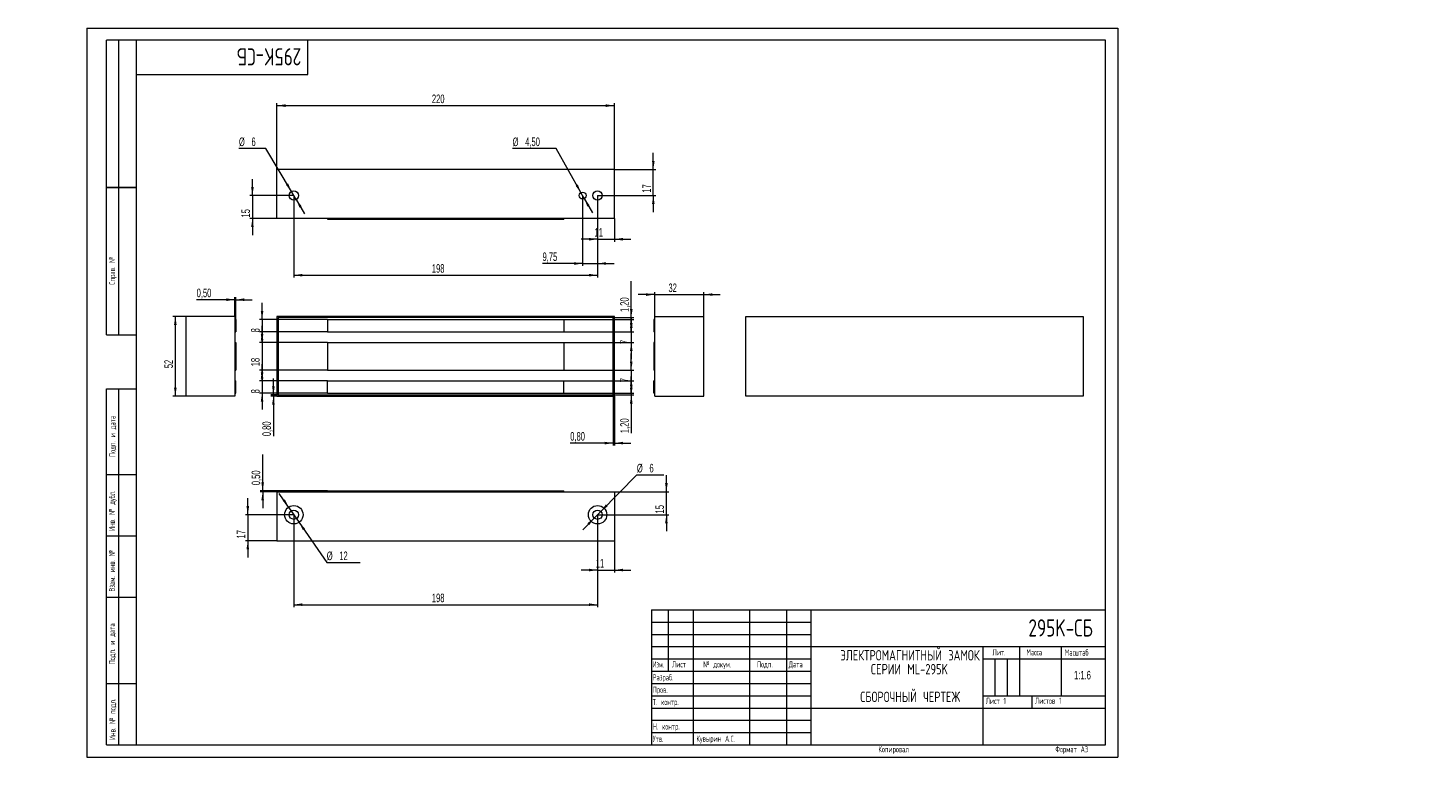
# Model space of a CAD drawing. Header units: millimetres. Extents: x -24 to 546, y -3 to 297.
import ezdxf

# ---------------------------------------------------------------- set-up
doc = ezdxf.new("R2010")
doc.units = ezdxf.units.MM
doc.layers.add('ОСЕВЫЕ', color=7, linetype='Continuous')
doc.styles.add('SLDTEXTSTYLE0', font='TXT', dxfattribs={"width": 0.605, "bigfont": 'bigfont'})
doc.styles.add('SLDTEXTSTYLE1', font='TXT', dxfattribs={"width": 0.7, "bigfont": 'bigfont'})
doc.styles.add('SLDTEXTSTYLE2', font='TXT', dxfattribs={"width": 0.605})
doc.styles.add('SLDTEXTSTYLE3', font='TXT', dxfattribs={"width": 0.55152, "bigfont": 'bigfont'})
doc.dimstyles.new('SLDDIMSTYLE0', dxfattribs={"dimtxt": 3.5, "dimasz": 3.5, "dimexe": 0, "dimexo": 0.0625, "dimgap": 0.875, "dimtad": 2, "dimlfac": 1.6, "dimrnd": 1e-09, "dimzin": 12, "dimdsep": 46, "dimtxsty": 'SLDTEXTSTYLE2', "dimsah": 1, "dimcen": 0.09, "dimadec": 0, "dimazin": 3, "dimtfac": 1, "dimtdec": 3, "dimtmove": 0, "dimatfit": 0, "dimfxl": 0, "dimfrac": 2, "dimtolj": 1, "dimtzin": 12, "dimarcsym": 0})
doc.dimstyles.new('SLDDIMSTYLE1', dxfattribs={"dimtxt": 3.5, "dimasz": 3.5, "dimexe": 0, "dimexo": 0.0625, "dimgap": 0.875, "dimtad": 2, "dimlfac": 1.6, "dimrnd": 1e-09, "dimzin": 12, "dimdsep": 46, "dimtxsty": 'SLDTEXTSTYLE2', "dimsah": 1, "dimcen": 0.09, "dimadec": 0, "dimazin": 3, "dimtfac": 1, "dimtdec": 3, "dimtofl": 0, "dimtmove": 0, "dimatfit": 3, "dimfxl": 0, "dimfrac": 2, "dimtolj": 1, "dimtzin": 12, "dimarcsym": 0})
doc.dimstyles.new('SLDDIMSTYLE2', dxfattribs={"dimtxt": 3.5, "dimasz": 3.5, "dimexe": 0, "dimexo": 0.0625, "dimgap": 0.875, "dimtad": 0, "dimtih": 1, "dimtoh": 1, "dimlfac": 1.6, "dimrnd": 1e-09, "dimzin": 12, "dimdsep": 46, "dimtxsty": 'SLDTEXTSTYLE2', "dimsah": 1, "dimcen": 0, "dimadec": 0, "dimazin": 3, "dimtfac": 1, "dimtdec": 3, "dimtmove": 0, "dimatfit": 3, "dimfxl": 0, "dimfrac": 2, "dimtolj": 1, "dimtzin": 12, "dimarcsym": 0})

# ---------------------------------------------------------------- blocks, each defined once
blk = doc.blocks.new('SW_NOTE_0')
at = {"color": 0, "linetype": 'Continuous', "lineweight": 0, "attachment_point": 2, "style": 'SLDTEXTSTYLE1'}
for s, insert, char_height in [('\\M+1845E\\M+1844C\\M+18445\\M+1844B\\M+18453\\M+18451\\M+1844F\\M+1844D\\M+18440\\M+18443\\M+1844E\\M+18449\\M+18453\\M+1844E\\M+1845C\\M+1844A \\M+18448\\M+18440\\M+1844D\\M+1844F\\M+1844B', (29.57, 5.46), 4.23333), ('\\M+18452\\M+18445\\M+18451\\M+18449\\M+18449 ML-295K', (29.31, -0.19), 4.2333), ('\\M+18452\\M+18441\\M+1844F\\M+18451\\M+1844F\\M+18458\\M+1844E\\M+1845C\\M+1844A \\M+18458\\M+18445\\M+18451\\M+18453\\M+18445\\M+18447', (29.66, -11.48), 4.23333)]:
    blk.add_mtext(s, dxfattribs=dict(at, insert=insert, char_height=char_height))
blk = doc.blocks.new('_D')
at = {"color": 7, "linetype": 'Continuous', "lineweight": 0}
for p, q in [((75.98, 147.53), (75.98, 154.26)), ((77.92, 147.53), (74.98, 147.53)), ((77.42, 147.03), (74.98, 147.03)), ((75.98, 147.53), (75.98, 147.03)), ((75.98, 147.03), (75.98, 130.74))]:
    blk.add_line(p, q, dxfattribs=at)
for points in [[(75.98, 147.53), (76.52, 151.03), (75.44, 151.03)], [(75.98, 147.03), (75.44, 143.53), (76.52, 143.53)]]:
    blk.add_solid(points, dxfattribs=at)
at = {"color": 7, "linetype": 'Continuous', "lineweight": 0, "insert": (71.47, 130.74, -9.94), "char_height": 3.5, "attachment_point": 1, "rotation": 90, "style": 'SLDTEXTSTYLE2'}
blk.add_mtext('0,80', dxfattribs=at)
blk = doc.blocks.new('_D_1')
at = {"color": 7, "linetype": 'Continuous', "lineweight": 0}
for p, q in [((214.43, 147.52), (214.43, 126.91)), ((214.93, 147.02), (214.93, 126.91)), ((214.43, 127.91), (196.93, 127.91)), ((214.43, 127.91), (214.93, 127.91)), ((214.93, 127.91), (221.66, 127.91))]:
    blk.add_line(p, q, dxfattribs=at)
for points in [[(214.43, 127.91), (210.93, 128.45), (210.93, 127.37)], [(214.93, 127.91), (218.43, 127.37), (218.43, 128.45)]]:
    blk.add_solid(points, dxfattribs=at)
at = {"color": 7, "linetype": 'Continuous', "lineweight": 0, "insert": (196.93, 132.42, -9.94), "char_height": 3.5, "attachment_point": 1, "style": 'SLDTEXTSTYLE2'}
blk.add_mtext('0,80', dxfattribs=at)
blk = doc.blocks.new('_D_2')
at = {"color": 7, "linetype": 'Continuous', "lineweight": 0}
for p, q in [((221.8, 179.03), (221.8, 193.87)), ((194.31, 178.28), (222.8, 178.28)), ((214.44, 179.03), (222.8, 179.03)), ((221.8, 179.03), (221.8, 178.28)), ((221.8, 178.28), (221.8, 171.55))]:
    blk.add_line(p, q, dxfattribs=at)
for points in [[(221.8, 179.03), (222.34, 182.53), (221.26, 182.53)], [(221.8, 178.28), (221.26, 174.78), (222.34, 174.78)]]:
    blk.add_solid(points, dxfattribs=at)
at = {"color": 7, "linetype": 'Continuous', "lineweight": 0, "insert": (217.29, 181.3, -9.94), "char_height": 3.5, "attachment_point": 1, "rotation": 90, "style": 'SLDTEXTSTYLE2'}
blk.add_mtext('1,20', dxfattribs=at)
blk = doc.blocks.new('_D_3')
at = {"color": 7, "linetype": 'Continuous', "lineweight": 0}
for p, q in [((221.8, 148.28), (221.8, 155.01)), ((194.31, 148.28), (222.8, 148.28)), ((214.44, 147.53), (222.8, 147.53)), ((221.8, 148.28), (221.8, 147.53)), ((221.8, 147.53), (221.8, 132))]:
    blk.add_line(p, q, dxfattribs=at)
for points in [[(221.8, 148.28), (222.34, 151.78), (221.26, 151.78)], [(221.8, 147.53), (221.26, 144.03), (222.34, 144.03)]]:
    blk.add_solid(points, dxfattribs=at)
at = {"color": 7, "linetype": 'Continuous', "lineweight": 0, "insert": (217.29, 132, -9.94), "char_height": 3.5, "attachment_point": 1, "rotation": 90, "style": 'SLDTEXTSTYLE2'}
blk.add_mtext('1,20', dxfattribs=at)
blk = doc.blocks.new('_D_4')
at = {"color": 7, "linetype": 'Continuous', "lineweight": 0}
for p, q in [((221.8, 173.28), (221.8, 180.01)), ((194.31, 173.28), (222.8, 173.28)), ((221.8, 173.28), (221.8, 168.9)), ((194.31, 168.9), (222.8, 168.9)), ((221.8, 168.9), (221.8, 162.17))]:
    blk.add_line(p, q, dxfattribs=at)
for points in [[(221.8, 173.28), (222.34, 176.78), (221.26, 176.78)], [(221.8, 168.9), (221.26, 165.4), (222.34, 165.4)]]:
    blk.add_solid(points, dxfattribs=at)
at = {"color": 7, "linetype": 'Continuous', "lineweight": 0, "insert": (217.29, 168.28, -9.94), "char_height": 3.5, "attachment_point": 1, "rotation": 90, "style": 'SLDTEXTSTYLE2'}
blk.add_mtext('7', dxfattribs=at)
blk = doc.blocks.new('_D_5')
at = {"color": 7, "linetype": 'Continuous', "lineweight": 0}
for p, q in [((221.8, 157.65), (221.8, 164.38)), ((194.31, 157.65), (222.8, 157.65)), ((221.8, 157.65), (221.8, 153.28)), ((194.31, 153.28), (222.8, 153.28)), ((221.8, 153.28), (221.8, 146.55))]:
    blk.add_line(p, q, dxfattribs=at)
for points in [[(221.8, 157.65), (222.34, 161.15), (221.26, 161.15)], [(221.8, 153.28), (221.26, 149.78), (222.34, 149.78)]]:
    blk.add_solid(points, dxfattribs=at)
at = {"color": 7, "linetype": 'Continuous', "lineweight": 0, "insert": (217.29, 152.71, -9.94), "char_height": 3.5, "attachment_point": 1, "rotation": 90, "style": 'SLDTEXTSTYLE2'}
blk.add_mtext('7', dxfattribs=at)
blk = doc.blocks.new('_D_6')
at = {"color": 7, "linetype": 'Continuous', "lineweight": 0}
for p, q in [((71.36, 178.28), (71.36, 185.01)), ((98.04, 178.28), (70.36, 178.28)), ((71.36, 178.28), (71.36, 173.28)), ((98.04, 173.28), (70.36, 173.28)), ((71.36, 173.28), (71.36, 166.55))]:
    blk.add_line(p, q, dxfattribs=at)
for points in [[(71.36, 178.28), (71.9, 181.78), (70.83, 181.78)], [(71.36, 173.28), (70.83, 169.78), (71.9, 169.78)]]:
    blk.add_solid(points, dxfattribs=at)
at = {"color": 7, "linetype": 'Continuous', "lineweight": 0, "insert": (66.85, 173.01, -9.94), "char_height": 3.5, "attachment_point": 1, "rotation": 90, "style": 'SLDTEXTSTYLE2'}
blk.add_mtext('8', dxfattribs=at)
blk = doc.blocks.new('_D_7')
at = {"color": 7, "linetype": 'Continuous', "lineweight": 0}
for p, q in [((71.36, 168.9), (71.36, 175.63)), ((98.04, 168.9), (70.36, 168.9)), ((71.36, 168.9), (71.36, 157.65)), ((98.04, 157.65), (70.36, 157.65)), ((71.36, 157.65), (71.36, 150.92))]:
    blk.add_line(p, q, dxfattribs=at)
for points in [[(71.36, 168.9), (71.9, 172.4), (70.83, 172.4)], [(71.36, 157.65), (70.83, 154.15), (71.9, 154.15)]]:
    blk.add_solid(points, dxfattribs=at)
at = {"color": 7, "linetype": 'Continuous', "lineweight": 0, "insert": (66.85, 159.21, -9.94), "char_height": 3.5, "attachment_point": 1, "rotation": 90, "style": 'SLDTEXTSTYLE2'}
blk.add_mtext('18', dxfattribs=at)
blk = doc.blocks.new('_D_8')
at = {"color": 7, "linetype": 'Continuous', "lineweight": 0}
for p, q in [((71.36, 153.28), (71.36, 160.01)), ((98.04, 153.28), (70.36, 153.28)), ((71.36, 153.28), (71.36, 148.28)), ((98.04, 148.28), (70.36, 148.28)), ((71.36, 148.28), (71.36, 141.55))]:
    blk.add_line(p, q, dxfattribs=at)
for points in [[(71.36, 153.28), (71.9, 156.78), (70.83, 156.78)], [(71.36, 148.28), (70.83, 144.78), (71.9, 144.78)]]:
    blk.add_solid(points, dxfattribs=at)
at = {"color": 7, "linetype": 'Continuous', "lineweight": 0, "insert": (66.85, 148.16, -9.94), "char_height": 3.5, "attachment_point": 1, "rotation": 90, "style": 'SLDTEXTSTYLE2'}
blk.add_mtext('8', dxfattribs=at)
blk = doc.blocks.new('_D_9')
at = {"color": 7, "linetype": 'Continuous', "lineweight": 0}
for p, q in [((77.43, 239.39), (77.43, 266.38)), ((77.43, 265.38), (214.93, 265.38)), ((214.93, 239.39), (214.93, 266.38))]:
    blk.add_line(p, q, dxfattribs=at)
for points in [[(77.43, 265.38), (80.93, 264.84), (80.93, 265.92)], [(214.93, 265.38), (211.43, 265.92), (211.43, 264.84)]]:
    blk.add_solid(points, dxfattribs=at)
at = {"color": 7, "linetype": 'Continuous', "lineweight": 0, "insert": (140.56, 269.89, 0.06), "char_height": 3.5, "attachment_point": 1, "style": 'SLDTEXTSTYLE2'}
blk.add_mtext('220', dxfattribs=at)
blk = doc.blocks.new('_D_10')
at = {"color": 7, "linetype": 'Continuous', "lineweight": 0}
for p, q in [((84.3, 228.75), (84.3, 195.31)), ((208.05, 228.75), (208.05, 195.31)), ((84.3, 196.31), (208.05, 196.31))]:
    blk.add_line(p, q, dxfattribs=at)
for points in [[(84.3, 196.31), (87.8, 195.77), (87.8, 196.85)], [(208.05, 196.31), (204.55, 196.85), (204.55, 195.77)]]:
    blk.add_solid(points, dxfattribs=at)
at = {"color": 7, "linetype": 'Continuous', "lineweight": 0, "insert": (140.56, 200.82, 0.06), "char_height": 3.5, "attachment_point": 1, "style": 'SLDTEXTSTYLE2'}
blk.add_mtext('198', dxfattribs=at)
blk = doc.blocks.new('_D_11')
at = {"color": 7, "linetype": 'Continuous', "lineweight": 0}
for p, q in [((201.96, 228.75), (201.96, 200.07)), ((208.05, 228.75), (208.05, 200.07)), ((201.96, 201.07), (185.64, 201.07)), ((201.96, 201.07), (208.05, 201.07)), ((208.05, 201.07), (214.78, 201.07))]:
    blk.add_line(p, q, dxfattribs=at)
for points in [[(201.96, 201.07), (198.46, 201.61), (198.46, 200.53)], [(208.05, 201.07), (211.55, 200.53), (211.55, 201.61)]]:
    blk.add_solid(points, dxfattribs=at)
at = {"color": 7, "linetype": 'Continuous', "lineweight": 0, "insert": (185.64, 205.58, 0.06), "char_height": 3.5, "attachment_point": 1, "style": 'SLDTEXTSTYLE2'}
blk.add_mtext('9,75', dxfattribs=at)
blk = doc.blocks.new('_D_12')
at = {"color": 7, "linetype": 'Continuous', "lineweight": 0}
for p, q in [((208.05, 228.75), (208.05, 209.96)), ((214.93, 219.37), (214.93, 209.96)), ((208.05, 210.96), (201.32, 210.96)), ((208.05, 210.96), (214.93, 210.96)), ((214.93, 210.96), (221.66, 210.96))]:
    blk.add_line(p, q, dxfattribs=at)
for points in [[(208.05, 210.96), (204.55, 211.5), (204.55, 210.42)], [(214.93, 210.96), (218.43, 210.42), (218.43, 211.5)]]:
    blk.add_solid(points, dxfattribs=at)
at = {"color": 7, "linetype": 'Continuous', "lineweight": 0, "insert": (206.83, 215.47, 0.06), "char_height": 3.5, "attachment_point": 1, "style": 'SLDTEXTSTYLE2'}
blk.add_mtext('11', dxfattribs=at)
blk = doc.blocks.new('_D_13')
at = {"color": 7, "linetype": 'Continuous', "lineweight": 0}
for p, q in [((67.43, 228.76), (67.43, 235.49)), ((84.29, 228.76), (66.43, 228.76)), ((67.43, 228.76), (67.43, 219.38)), ((77.42, 219.38), (66.43, 219.38)), ((67.43, 219.38), (67.43, 212.65))]:
    blk.add_line(p, q, dxfattribs=at)
for points in [[(67.43, 228.76), (67.97, 232.26), (66.89, 232.26)], [(67.43, 219.38), (66.89, 215.88), (67.97, 215.88)]]:
    blk.add_solid(points, dxfattribs=at)
at = {"color": 7, "linetype": 'Continuous', "lineweight": 0, "insert": (62.92, 219.8, 0.06), "char_height": 3.5, "attachment_point": 1, "rotation": 90, "style": 'SLDTEXTSTYLE2'}
blk.add_mtext('15', dxfattribs=at)
blk = doc.blocks.new('_D_14')
at = {"color": 7, "linetype": 'Continuous', "lineweight": 0}
for p, q in [((191.14, 247.88), (173.47, 247.88)), ((201.27, 229.98), (191.14, 247.88)), ((202.65, 227.53), (201.27, 229.98)), ((202.65, 227.53), (205.97, 221.68))]:
    blk.add_line(p, q, dxfattribs=at)
for points in [[(201.27, 229.98), (200.01, 233.29), (199.07, 232.76)], [(202.65, 227.53), (203.91, 224.22), (204.84, 224.75)]]:
    blk.add_solid(points, dxfattribs=at)
at = {"color": 7, "linetype": 'Continuous', "lineweight": 0, "char_height": 3.5, "attachment_point": 1, "style": 'SLDTEXTSTYLE2'}
for s, insert in [('%%c', (173.47, 252.39, 0.06)), ('4,50', (178.58, 252.4, 0.06))]:
    blk.add_mtext(s, dxfattribs=dict(at, insert=insert))
blk = doc.blocks.new('_D_15')
at = {"color": 7, "linetype": 'Continuous', "lineweight": 0}
for p, q in [((72.92, 247.88), (61.94, 247.88)), ((83.34, 230.37), (72.92, 247.88)), ((85.26, 227.15), (83.34, 230.37)), ((85.26, 227.15), (88.71, 221.36))]:
    blk.add_line(p, q, dxfattribs=at)
for points in [[(83.34, 230.37), (82.02, 233.65), (81.09, 233.1)], [(85.26, 227.15), (86.59, 223.86), (87.52, 224.41)]]:
    blk.add_solid(points, dxfattribs=at)
at = {"color": 7, "linetype": 'Continuous', "lineweight": 0, "char_height": 3.5, "attachment_point": 1, "style": 'SLDTEXTSTYLE2'}
for s, insert in [('%%c', (61.94, 252.39, 0.06)), ('6', (67.04, 252.4, 0.06))]:
    blk.add_mtext(s, dxfattribs=dict(at, insert=insert))
blk = doc.blocks.new('_D_16')
at = {"color": 7, "linetype": 'Continuous', "lineweight": 0}
for p, q in [((230.78, 239.38), (230.78, 246.11)), ((214.94, 239.38), (231.78, 239.38)), ((230.78, 228.76), (230.78, 239.38)), ((208.06, 228.76), (231.78, 228.76)), ((230.78, 228.76), (230.78, 222.03))]:
    blk.add_line(p, q, dxfattribs=at)
for points in [[(230.78, 239.38), (231.32, 242.88), (230.24, 242.88)], [(230.78, 228.76), (230.24, 225.26), (231.32, 225.26)]]:
    blk.add_solid(points, dxfattribs=at)
at = {"color": 7, "linetype": 'Continuous', "lineweight": 0, "insert": (226.27, 229.91, 0.06), "char_height": 3.5, "attachment_point": 1, "rotation": 90, "style": 'SLDTEXTSTYLE2'}
blk.add_mtext('17', dxfattribs=at)
blk = doc.blocks.new('_D_17')
at = {"color": 7, "linetype": 'Continuous', "lineweight": 0}
for p, q in [((84.3, 98.72), (84.3, 61.1)), ((208.05, 98.72), (208.05, 61.1)), ((84.3, 62.1), (208.05, 62.1))]:
    blk.add_line(p, q, dxfattribs=at)
for points in [[(84.3, 62.1), (87.8, 61.56), (87.8, 62.64)], [(208.05, 62.1), (204.55, 62.64), (204.55, 61.56)]]:
    blk.add_solid(points, dxfattribs=at)
at = {"color": 7, "linetype": 'Continuous', "lineweight": 0, "insert": (140.56, 66.61, 0.06), "char_height": 3.5, "attachment_point": 1, "style": 'SLDTEXTSTYLE2'}
blk.add_mtext('198', dxfattribs=at)
blk = doc.blocks.new('_D_18')
at = {"color": 7, "linetype": 'Continuous', "lineweight": 0}
for p, q in [((82.18, 101.82), (78.36, 107.36)), ((82.18, 101.82), (86.43, 95.64)), ((86.43, 95.64), (97.72, 79.23)), ((97.72, 79.23), (111.38, 79.23))]:
    blk.add_line(p, q, dxfattribs=at)
for points in [[(82.18, 101.82), (80.64, 105.01), (79.75, 104.4)], [(86.43, 95.64), (87.97, 92.45), (88.86, 93.06)]]:
    blk.add_solid(points, dxfattribs=at)
at = {"color": 7, "linetype": 'Continuous', "lineweight": 0, "char_height": 3.5, "attachment_point": 1, "style": 'SLDTEXTSTYLE2'}
for s, insert in [('%%c', (97.72, 83.74, 0.06)), ('12', (102.82, 83.75, 0.06))]:
    blk.add_mtext(s, dxfattribs=dict(at, insert=insert))
blk = doc.blocks.new('_D_19')
at = {"color": 7, "linetype": 'Continuous', "lineweight": 0}
for p, q in [((209.37, 100.06), (224.09, 114.95)), ((224.09, 114.95), (235.08, 114.95)), ((206.74, 97.39), (202, 92.61)), ((206.74, 97.39), (209.37, 100.06))]:
    blk.add_line(p, q, dxfattribs=at)
for points in [[(209.37, 100.06), (212.21, 102.17), (211.45, 102.93)], [(206.74, 97.39), (203.89, 95.28), (204.66, 94.53)]]:
    blk.add_solid(points, dxfattribs=at)
at = {"color": 7, "linetype": 'Continuous', "lineweight": 0, "char_height": 3.5, "attachment_point": 1, "style": 'SLDTEXTSTYLE2'}
for s, insert in [('%%c', (224.09, 119.46, 0.06)), ('6', (229.19, 119.47, 0.06))]:
    blk.add_mtext(s, dxfattribs=dict(at, insert=insert))
blk = doc.blocks.new('_D_20')
at = {"color": 7, "linetype": 'Continuous', "lineweight": 0}
for p, q in [((71.61, 108.42), (71.61, 123.34)), ((98.04, 108.42), (70.61, 108.42)), ((71.61, 108.42), (71.61, 108.1)), ((77.42, 108.1), (70.61, 108.1)), ((71.61, 108.1), (71.61, 101.37))]:
    blk.add_line(p, q, dxfattribs=at)
for points in [[(71.61, 108.42), (72.15, 111.92), (71.07, 111.92)], [(71.61, 108.1), (71.07, 104.6), (72.15, 104.6)]]:
    blk.add_solid(points, dxfattribs=at)
at = {"color": 7, "linetype": 'Continuous', "lineweight": 0, "insert": (67.1, 110.78, 0.06), "char_height": 3.5, "attachment_point": 1, "rotation": 90, "style": 'SLDTEXTSTYLE2'}
blk.add_mtext('0,50', dxfattribs=at)
blk = doc.blocks.new('_D_21')
at = {"color": 7, "linetype": 'Continuous', "lineweight": 0}
for p, q in [((208.05, 98.72), (208.05, 75.2)), ((214.93, 88.09), (214.93, 75.2)), ((208.05, 76.2), (201.32, 76.2)), ((208.05, 76.2), (214.93, 76.2)), ((214.93, 76.2), (221.66, 76.2))]:
    blk.add_line(p, q, dxfattribs=at)
for points in [[(208.05, 76.2), (204.55, 76.74), (204.55, 75.66)], [(214.93, 76.2), (218.43, 75.66), (218.43, 76.74)]]:
    blk.add_solid(points, dxfattribs=at)
at = {"color": 7, "linetype": 'Continuous', "lineweight": 0, "insert": (207.34, 80.71, 0.06), "char_height": 3.5, "attachment_point": 1, "style": 'SLDTEXTSTYLE2'}
blk.add_mtext('11', dxfattribs=at)
blk = doc.blocks.new('_D_22')
at = {"color": 7, "linetype": 'Continuous', "lineweight": 0}
for p, q in [((236.11, 108.1), (236.11, 114.83)), ((214.94, 108.1), (237.11, 108.1)), ((236.11, 98.73), (236.11, 108.1)), ((208.06, 98.73), (237.11, 98.73)), ((236.11, 98.73), (236.11, 92))]:
    blk.add_line(p, q, dxfattribs=at)
for points in [[(236.11, 108.1), (236.65, 111.6), (235.57, 111.6)], [(236.11, 98.73), (235.57, 95.23), (236.65, 95.23)]]:
    blk.add_solid(points, dxfattribs=at)
at = {"color": 7, "linetype": 'Continuous', "lineweight": 0, "insert": (231.6, 99.27, 0.06), "char_height": 3.5, "attachment_point": 1, "rotation": 90, "style": 'SLDTEXTSTYLE2'}
blk.add_mtext('15', dxfattribs=at)
blk = doc.blocks.new('_D_23')
at = {"color": 7, "linetype": 'Continuous', "lineweight": 0}
for p, q in [((65.55, 98.73), (65.55, 105.46)), ((84.29, 98.73), (64.55, 98.73)), ((65.55, 98.73), (65.55, 88.1)), ((77.42, 88.1), (64.55, 88.1)), ((65.55, 88.1), (65.55, 81.37))]:
    blk.add_line(p, q, dxfattribs=at)
for points in [[(65.55, 98.73), (66.09, 102.23), (65.01, 102.23)], [(65.55, 88.1), (65.01, 84.6), (66.09, 84.6)]]:
    blk.add_solid(points, dxfattribs=at)
at = {"color": 7, "linetype": 'Continuous', "lineweight": 0, "insert": (61.04, 89.07, 0.06), "char_height": 3.5, "attachment_point": 1, "rotation": 90, "style": 'SLDTEXTSTYLE2'}
blk.add_mtext('17', dxfattribs=at)
blk = doc.blocks.new('_D_24')
at = {"color": 7, "linetype": 'Continuous', "lineweight": 0}
for p, q in [((40.3, 179.53), (35.02, 179.53)), ((36.02, 179.53), (36.02, 147.03)), ((40.3, 147.03), (35.02, 147.03))]:
    blk.add_line(p, q, dxfattribs=at)
for points in [[(36.02, 179.53), (35.48, 176.03), (36.56, 176.03)], [(36.02, 147.03), (36.56, 150.53), (35.48, 150.53)]]:
    blk.add_solid(points, dxfattribs=at)
at = {"color": 7, "linetype": 'Continuous', "lineweight": 0, "insert": (31.51, 158.42, 0.06), "char_height": 3.5, "attachment_point": 1, "rotation": 90, "style": 'SLDTEXTSTYLE2'}
blk.add_mtext('52', dxfattribs=at)
blk = doc.blocks.new('_D_25')
at = {"color": 7, "linetype": 'Continuous', "lineweight": 0}
for p, q in [((60.31, 186.33), (44.71, 186.33)), ((60.31, 179.54), (60.31, 187.33)), ((60.63, 186.33), (60.31, 186.33)), ((60.63, 178.29), (60.63, 187.33)), ((60.63, 186.33), (67.36, 186.33))]:
    blk.add_line(p, q, dxfattribs=at)
for points in [[(60.31, 186.33), (56.81, 186.87), (56.81, 185.79)], [(60.63, 186.33), (64.13, 185.79), (64.13, 186.87)]]:
    blk.add_solid(points, dxfattribs=at)
at = {"color": 7, "linetype": 'Continuous', "lineweight": 0, "insert": (44.71, 190.84, 0.06), "char_height": 3.5, "attachment_point": 1, "style": 'SLDTEXTSTYLE2'}
blk.add_mtext('0,50', dxfattribs=at)
blk = doc.blocks.new('_D_26')
at = {"color": 7, "linetype": 'Continuous', "lineweight": 0}
for p, q in [((231.35, 188.42), (224.62, 188.42)), ((231.35, 179.54), (231.35, 189.42)), ((231.35, 188.42), (251.35, 188.42)), ((251.35, 179.54), (251.35, 189.42)), ((251.35, 188.42), (258.08, 188.42))]:
    blk.add_line(p, q, dxfattribs=at)
for points in [[(231.35, 188.42), (227.85, 188.95), (227.85, 187.88)], [(251.35, 188.42), (254.85, 187.88), (254.85, 188.95)]]:
    blk.add_solid(points, dxfattribs=at)
at = {"color": 7, "linetype": 'Continuous', "lineweight": 0, "insert": (236.95, 192.93, 0.06), "char_height": 3.5, "attachment_point": 1, "style": 'SLDTEXTSTYLE2'}
blk.add_mtext('32', dxfattribs=at)

msp = doc.modelspace()

# ---------------------------------------------------------------- linework, layer by layer
at = {"color": 7, "linetype": 'Continuous', "lineweight": 15}
for p, q in [((8, 172), (8, 292)), ((20, 292), (8, 292)), ((8, 172), (8, 292)), ((13, 172), (13, 292)), ((13, 172), (13, 292)), ((20, 292), (20, 5)), ((415, 292), (20, 292)), ((20, 292), (20, 5)), ((90, 278), (90, 292)), ((415, 5), (415, 292)), ((20, 278), (90, 278)), ((77.4281, 219.3825), (77.4281, 239.3825)), ((214.9281, 239.3825), (77.4281, 239.3825)), ((214.9281, 219.3825), (214.9281, 239.3825)), ((8, 232), (20, 232)), ((20, 232), (8, 232)), ((214.9281, 219.3825), (77.4281, 219.3825)), ((98.0531, 219.3825), (98.0531, 219.07)), ((98.0531, 219.07), (194.3031, 219.07)), ((194.3031, 219.3825), (194.3031, 219.07)), ((60.3135, 179.5278), (40.3135, 179.5278)), ((40.3135, 179.5278), (40.3135, 147.0278)), ((60.3135, 179.5278), (60.3135, 147.0278)), ((60.3135, 178.2778), (60.626, 178.2778)), ((60.626, 178.2778), (60.626, 173.2778)), ((77.4281, 179.5278), (77.4281, 147.0278)), ((214.9281, 179.5278), (77.4281, 179.5278)), ((77.9281, 179.0278), (77.9281, 147.5278)), ((214.4281, 179.0278), (77.9281, 179.0278)), ((98.0531, 178.2778), (98.0531, 173.2778)), ((98.0531, 178.2778), (194.3031, 178.2778)), ((194.3031, 178.2778), (194.3031, 173.2778)), ((214.4281, 147.5278), (214.4281, 179.0278)), ((214.9281, 147.0278), (214.9281, 179.5278)), ((231.034, 178.2778), (231.034, 173.2778)), ((231.3465, 178.2778), (231.034, 178.2778)), ((231.3465, 147.0278), (231.3465, 179.5278)), ((231.3465, 179.5278), (251.3465, 179.5278)), ((251.3465, 147.0278), (251.3465, 179.5278)), ((268.4114, 179.5278), (405.9114, 179.5278)), ((268.4114, 147.0278), (268.4114, 179.5278)), ((405.9114, 179.5278), (405.9114, 147.0278)), ((8, 172), (20, 172)), ((60.3135, 173.2778), (60.626, 173.2778)), ((98.0531, 173.2778), (194.3031, 173.2778)), ((231.3465, 173.2778), (231.034, 173.2778)), ((60.3135, 168.9028), (60.626, 168.9028)), ((60.626, 168.9028), (60.626, 157.6528)), ((98.0531, 168.9028), (194.3031, 168.9028)), ((98.0531, 168.9028), (98.0531, 157.6528)), ((194.3031, 168.9028), (194.3031, 157.6528)), ((231.034, 168.9028), (231.034, 157.6528)), ((231.3465, 168.9028), (231.034, 168.9028)), ((60.3135, 157.6528), (60.626, 157.6528)), ((98.0531, 157.6528), (194.3031, 157.6528)), ((231.3465, 157.6528), (231.034, 157.6528)), ((8, 5), (8, 150)), ((8, 150), (20, 150)), ((13, 5), (13, 150)), ((60.3135, 153.2778), (60.626, 153.2778)), ((60.626, 148.2778), (60.626, 153.2778)), ((98.0531, 153.2778), (194.3031, 153.2778)), ((98.0531, 148.2778), (98.0531, 153.2778)), ((194.3031, 148.2778), (194.3031, 153.2778)), ((231.3465, 153.2778), (231.034, 153.2778)), ((231.034, 148.2778), (231.034, 153.2778)), ((60.3135, 147.0278), (40.3135, 147.0278)), ((60.3135, 148.2778), (60.626, 148.2778)), ((77.4281, 147.0278), (214.9281, 147.0278)), ((77.9281, 147.5278), (214.4281, 147.5278)), ((98.0531, 148.2778), (194.3031, 148.2778)), ((231.3465, 148.2778), (231.034, 148.2778)), ((231.3465, 147.0278), (251.3465, 147.0278)), ((405.9114, 147.0278), (268.4114, 147.0278)), ((20, 115), (8, 115)), ((98.0531, 108.1028), (98.0531, 108.4153)), ((98.0531, 108.4153), (194.3031, 108.4153)), ((194.3031, 108.1028), (194.3031, 108.4153)), ((77.4281, 108.1028), (214.9281, 108.1028)), ((77.4281, 108.1028), (77.4281, 88.1028)), ((214.9281, 108.1028), (214.9281, 88.1028)), ((20, 90), (8, 90)), ((77.4281, 88.1028), (214.9281, 88.1028)), ((20, 65), (8, 65)), ((230, 60), (415, 60)), ((230, 60), (230, 5)), ((237, 35), (237, 60)), ((247, 60), (247, 5)), ((270, 60), (270, 5)), ((285, 60), (285, 5)), ((295, 60), (295, 5)), ((230, 40), (295, 40)), ((295, 45), (415, 45)), ((365, 45), (365, 5)), ((365, 40), (415, 40)), ((380, 45), (380, 25)), ((397, 45), (397, 25)), ((230, 35), (295, 35)), ((8, 30), (20, 30)), ((365, 25), (415, 25)), ((385, 25), (385, 20)), ((295, 20), (415, 20)), ((8, 5), (20, 5)), ((20, 5), (415, 5))]:
    msp.add_line(p, q, dxfattribs=at)
at = {"color": 7, "linetype": 'Continuous', "lineweight": 0}
for p, q in [((230, 55), (295, 55)), ((230, 50), (295, 50)), ((230, 45), (295, 45)), ((370, 40), (370, 25)), ((375, 40), (375, 25)), ((230, 30), (295, 30)), ((230, 25), (295, 25)), ((230, 20), (295, 20)), ((230, 15), (295, 15)), ((230, 10), (295, 10))]:
    msp.add_line(p, q, dxfattribs=at)
at = {"color": 7, "linetype": 'Continuous', "lineweight": 15}
for centre, radius in [((84.3031, 228.7575), 1.875), ((201.9594, 228.7575), 1.4062), ((208.0531, 228.7575), 1.875), ((84.3031, 98.7278), 3.75), ((84.3031, 98.7278), 1.875), ((208.0531, 98.7278), 3.75), ((208.0531, 98.7278), 1.875)]:
    msp.add_circle(centre, radius, dxfattribs=at)
at = {"layer": 'ОСЕВЫЕ', "lineweight": 0}
for p, q in [((0, 297), (420, 297)), ((0, 297), (0, 0)), ((420, 297), (420, 0)), ((0, 0), (420, 0))]:
    msp.add_line(p, q, dxfattribs=at)

# ---------------------------------------------------------------- block references
at = {"color": 7, "linetype": 'Continuous', "lineweight": 0}
msp.add_blockref('SW_NOTE_0', (305.8095, 38.1395), dxfattribs=at)

# ---------------------------------------------------------------- texts
at = {"color": 7, "linetype": 'Continuous', "lineweight": 0, "attachment_point": 1}
for s, insert, char_height, rotation, style in [('295K-\\M+18452\\M+18441', (87.3493, 281.7673), 7, 180, 'SLDTEXTSTYLE1'), ('\\M+18452\\M+18481\\M+18482\\M+18470\\M+18472. \\M+18782', (9.0011, 192.4526), 2.5, 90, 'SLDTEXTSTYLE0'), ('\\M+18450\\M+18480\\M+18474\\M+18481. \\M+18479 \\M+18474\\M+18470\\M+18484\\M+18470', (9.1431, 122.3039), 2.5, 90, 'SLDTEXTSTYLE0'), ('\\M+18449\\M+1847E\\M+18472. \\M+18782 \\M+18474\\M+18485\\M+18471\\M+1847C.', (8.9499, 92.12), 2.5, 90, 'SLDTEXTSTYLE0'), ('\\M+18442\\M+18478\\M+18470\\M+1847D. \\M+18479\\M+1847E\\M+18472. \\M+18782', (8.9744, 67.3996), 2.5, 90, 'SLDTEXTSTYLE0'), ('\\M+18450\\M+18480\\M+18474\\M+18481. \\M+18479 \\M+18474\\M+18470\\M+18484\\M+18470', (8.985, 37.7901), 2.5, 90, 'SLDTEXTSTYLE0'), ('\\M+18449\\M+1847E\\M+18472. \\M+18782 \\M+18481\\M+18480\\M+18474\\M+1847C.', (9.1547, 6.9636), 2.5, 90, 'SLDTEXTSTYLE0')]:
    msp.add_mtext(s, dxfattribs=dict(at, insert=insert, char_height=char_height, rotation=rotation, style=style))
at = {"color": 7, "linetype": 'Continuous', "lineweight": 0}
for s, insert, char_height, attachment_point, style in [('295K-\\M+18452\\M+18441', (383.6196, 56.1348), 7, 1, 'SLDTEXTSTYLE1'), ('\\M+1844C\\M+18479\\M+18484.', (369.0114, 43.9608), 2.5, 1, 'SLDTEXTSTYLE0'), ('\\M+1844D\\M+18470\\M+18483\\M+18483\\M+18470', (382.7638, 43.9608), 2.5, 1, 'SLDTEXTSTYLE0'), ('\\M+1844D\\M+18470\\M+18483\\M+1848A\\M+18484\\M+18470\\M+18471', (398.4256, 43.8629), 2.5, 1, 'SLDTEXTSTYLE0'), ('\\M+18449\\M+18478\\M+1847D.', (230.5388, 39.0023), 2.5, 1, 'SLDTEXTSTYLE3'), ('\\M+1844C\\M+18479\\M+18483\\M+18484', (238.3874, 39.0559), 2.5, 1, 'SLDTEXTSTYLE0'), ('\\M+18782 \\M+18474\\M+18480\\M+1847B\\M+18485\\M+1847D.', (251.1218, 39.0314), 2.5, 1, 'SLDTEXTSTYLE0'), ('\\M+18450\\M+18480\\M+18474\\M+18481.', (273.0399, 39.0278), 2.5, 1, 'SLDTEXTSTYLE0'), ('\\M+18444\\M+18470\\M+18484\\M+18470', (285.9729, 39.0335), 2.5, 1, 'SLDTEXTSTYLE0'), ('1:1.6', (405.6525, 35.152), 3.5, 2, 'SLDTEXTSTYLE2'), ('\\M+18451\\M+18470\\M+18478\\M+18482\\M+18470\\M+18471.', (230.5158, 33.729), 2.5, 1, 'SLDTEXTSTYLE0'), ('\\M+18450\\M+18482\\M+18480\\M+18472.', (230.5567, 28.7027), 2.5, 1, 'SLDTEXTSTYLE0'), ('\\M+18453. \\M+1847B\\M+18480\\M+1847E\\M+18484\\M+18482.', (230.5022, 23.7014), 2.5, 1, 'SLDTEXTSTYLE0'), ('\\M+1844C\\M+18479\\M+18483\\M+18484 1', (366.2372, 24.1587), 2.5, 1, 'SLDTEXTSTYLE0'), ('\\M+1844C\\M+18479\\M+18483\\M+18484\\M+18480\\M+18472 1', (386.2978, 24.2045), 2.5, 1, 'SLDTEXTSTYLE0'), ('\\M+1844E. \\M+1847B\\M+18480\\M+1847E\\M+18484\\M+18482.', (230.5644, 13.7182), 2.5, 1, 'SLDTEXTSTYLE0'), ('\\M+18454\\M+18484\\M+18472.', (230.5506, 8.7001), 2.5, 1, 'SLDTEXTSTYLE0'), ('\\M+1844B\\M+18485\\M+18472\\M+1848D\\M+18482\\M+18479\\M+1847E \\M+18440.\\M+18452.', (248.3128, 8.7604), 2.5, 1, 'SLDTEXTSTYLE0'), ('\\M+1844B\\M+18480\\M+18481\\M+18479\\M+18482\\M+18480\\M+18472\\M+18470\\M+1847C', (322.46, 4.4683), 2.5, 1, 'SLDTEXTSTYLE0'), ('\\M+18455\\M+18480\\M+18482\\M+1847D\\M+18470\\M+18484 \\M+184403', (394.6346, 4.4833), 2.5, 1, 'SLDTEXTSTYLE0')]:
    msp.add_mtext(s, dxfattribs=dict(at, insert=insert, char_height=char_height, attachment_point=attachment_point, style=style))

# ---------------------------------------------------------------- dimensions: what is measured, and where the dimension line sits
for base, p1, p2, dimstyle, picture, middle in [((214.9281, 265.3825), (77.4281, 239.3825), (214.9281, 239.3825), 'SLDDIMSTYLE1', '_D_9', (146.1781, 265.3825)), ((208.0531, 196.3071), (84.3031, 228.7575), (208.0531, 228.7575), 'SLDDIMSTYLE1', '_D_10', (146.1781, 196.3071)), ((208.0531, 201.07), (201.9594, 228.7575), (208.0531, 228.7575), 'SLDDIMSTYLE0', '_D_11', (191.9221, 201.07)), ((214.9281, 210.9632), (208.0531, 228.7575), (214.9281, 219.3825), 'SLDDIMSTYLE0', '_D_12', (211.1127, 210.9632)), ((60.3135, 186.3278), (60.626, 178.2778), (60.3135, 179.5278), 'SLDDIMSTYLE0', '_D_25', (50.9944, 186.3278)), ((251.3465, 188.4161), (231.3465, 179.5278), (251.3465, 179.5278), 'SLDDIMSTYLE0', '_D_26', (241.2326, 188.4161)), ((214.9281, 127.9068), (214.4281, 147.5278), (214.9281, 147.0278), 'SLDDIMSTYLE0', '_D_1', (203.2163, 127.9068)), ((214.9281, 76.2027), (208.0531, 98.7278), (214.9281, 88.1028), 'SLDDIMSTYLE0', '_D_21', (211.6205, 76.2027))]:
    dim = msp.add_linear_dim(base=base, p1=p1, p2=p2, dimstyle=dimstyle, dxfattribs=at)
    dim.commit()
    dim.dimension.update_dxf_attribs({"geometry": picture, "text_midpoint": middle, "dimtype": 160})
for p1, p2, picture, middle in [((83.344, 230.3686), (85.2622, 227.1464), '_D_15', (67.4281, 250.6481)), ((201.2669, 229.9814), (202.6519, 227.5336), '_D_14', (182.3069, 250.6481)), ((209.3712, 100.0612), (206.735, 97.3943), '_D_19', (229.5839, 117.7238)), ((86.4286, 95.6383), (82.1776, 101.8172), '_D_18', (104.5475, 81.9997))]:
    dim = msp.add_diameter_dim_2p(p1=p1, p2=p2, dimstyle='SLDDIMSTYLE2', dxfattribs=at)
    dim.commit()
    dim.dimension.update_dxf_attribs({"geometry": picture, "text_midpoint": middle, "dimtype": 163})
for base, p1, p2, angle, dimstyle, picture, middle in [((230.7832, 239.3825), (208.0531, 228.7575), (214.9281, 239.3825), 90, 'SLDDIMSTYLE0', '_D_16', (230.7832, 234.1891)), ((67.4281, 219.3825), (84.3031, 228.7575), (77.4281, 219.3825), 90, 'SLDDIMSTYLE0', '_D_13', (67.4281, 224.0736)), ((221.8032, 178.2778), (214.4281, 179.0278), (194.3031, 178.2778), 90, 'SLDDIMSTYLE0', '_D_2', (221.8032, 187.5835)), ((71.3647, 173.2778), (98.0531, 178.2778), (98.0531, 173.2778), 90, 'SLDDIMSTYLE0', '_D_6', (71.3647, 175.9499)), ((36.0181, 147.0278), (40.3135, 179.5278), (40.3135, 147.0278), 90, 'SLDDIMSTYLE1', '_D_24', (36.0181, 162.6953)), ((221.8032, 168.9028), (194.3031, 173.2778), (194.3031, 168.9028), 90, 'SLDDIMSTYLE0', '_D_4', (221.8032, 171.2177)), ((71.3647, 157.6528), (98.0531, 168.9028), (98.0531, 157.6528), 90, 'SLDDIMSTYLE0', '_D_7', (71.3647, 163.4867)), ((71.3647, 148.2778), (98.0531, 153.2778), (98.0531, 148.2778), 90, 'SLDDIMSTYLE0', '_D_8', (71.3647, 151.1009)), ((221.8032, 153.2778), (194.3031, 157.6528), (194.3031, 153.2778), 90, 'SLDDIMSTYLE0', '_D_5', (221.8032, 155.6465)), ((75.9824, 147.0278), (77.9281, 147.5278), (77.4281, 147.0278), 90, 'SLDDIMSTYLE0', '_D', (75.9824, 137.0278)), ((221.8032, 147.5278), (194.3031, 148.2778), (214.4281, 147.5278), 90, 'SLDDIMSTYLE0', '_D_3', (221.8032, 138.2796)), ((71.6107, 108.1028), (98.0531, 108.4153), (77.4281, 108.1028), 90, 'SLDDIMSTYLE0', '_D_20', (71.6107, 117.0593)), ((236.1094, 108.1028), (208.0531, 98.7278), (214.9281, 108.1028), 90, 'SLDDIMSTYLE0', '_D_22', (236.1094, 103.55)), ((65.5522, 88.1028), (84.3031, 98.7278), (77.4281, 88.1028), 90, 'SLDDIMSTYLE0', '_D_23', (65.5522, 93.3468)), ((208.0531, 62.1028), (84.3031, 98.7278), (208.0531, 98.7278), 0, 'SLDDIMSTYLE1', '_D_17', (146.1781, 62.1028))]:
    dim = msp.add_linear_dim(base=base, p1=p1, p2=p2, angle=angle, dimstyle=dimstyle, dxfattribs=at)
    dim.commit()
    dim.dimension.update_dxf_attribs({"geometry": picture, "text_midpoint": middle, "dimtype": 160})

doc.saveas('drawing.dxf')
